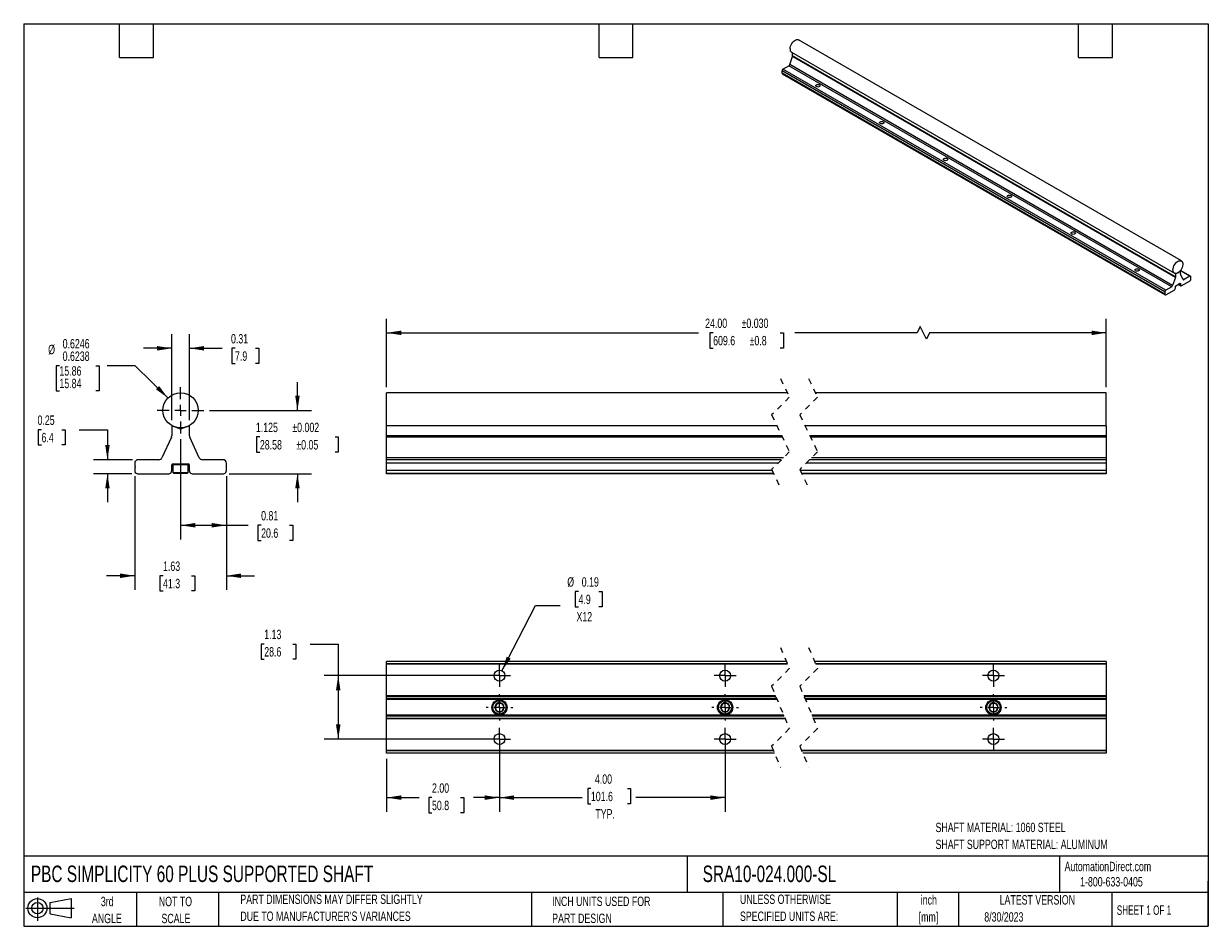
# Model space of a CAD drawing. Header units: inches. Extents: x 0.5 to 21.5, y 0.5 to 16.5.
import ezdxf

# ---------------------------------------------------------------- set-up
doc = ezdxf.new("R2010")
doc.units = ezdxf.units.IN
doc.header["$LTSCALE"] = 2
doc.header["$MEASUREMENT"] = 0
doc.linetypes.add('CENTERX2', pattern=[0.8, 0.5, -0.1, 0.1, -0.1])
doc.linetypes.add('HIDDEN', pattern=[0.075, 0.05, -0.025])
doc.layers.add('CENTER', color=40, linetype='CENTERX2')
doc.layers.add('SLD-DEFPOINTS', color=7, linetype='Continuous')
doc.layers.add('DIMENSIONS', color=140, linetype='Continuous', lineweight=25)
doc.layers.add('TEXT', color=140, linetype='Continuous', lineweight=25)
doc.styles.add('SLDTEXTSTYLE0', font='TXT', dxfattribs={"width": 0.7})
doc.styles.add('SLDTEXTSTYLE1', font='TXT', dxfattribs={"width": 0.65})
doc.dimstyles.new('SLDDIMSTYLE0', dxfattribs={"dimtxt": 0.169922, "dimasz": 0.26, "dimexe": 0, "dimexo": 0.0625, "dimgap": 0.04248, "dimtad": 0, "dimtih": 1, "dimtoh": 1, "dimrnd": 1e-09, "dimdsep": 46, "dimtxsty": 'SLDTEXTSTYLE0', "dimsah": 1, "dimcen": 0.09, "dimadec": 0, "dimazin": 2, "dimtfac": 1, "dimtofl": 0, "dimtmove": 0, "dimatfit": 3, "dimfxl": 0, "dimfrac": 2, "dimtolj": 1, "dimtzin": 12, "dimarcsym": 0})
doc.dimstyles.new('SLDDIMSTYLE1', dxfattribs={"dimtxt": 0.169922, "dimasz": 0.26, "dimexe": 0, "dimexo": 0.0625, "dimgap": 0.04248, "dimtad": 0, "dimtih": 1, "dimtoh": 1, "dimrnd": 1e-09, "dimzin": 12, "dimdsep": 46, "dimtxsty": 'SLDTEXTSTYLE0', "dimsah": 1, "dimcen": 0.09, "dimadec": 0, "dimazin": 3, "dimtfac": 1, "dimtmove": 0, "dimatfit": 0, "dimfxl": 0, "dimfrac": 2, "dimtolj": 1, "dimtzin": 12, "dimarcsym": 0})
doc.dimstyles.new('SLDDIMSTYLE2', dxfattribs={"dimtxt": 0.169922, "dimasz": 0.26, "dimexe": 0, "dimexo": 0.0625, "dimgap": 0.04248, "dimtad": 0, "dimtih": 1, "dimtoh": 1, "dimdec": 3, "dimrnd": 1e-09, "dimzin": 12, "dimdsep": 46, "dimtxsty": 'SLDTEXTSTYLE0', "dimsah": 1, "dimcen": 0.09, "dimadec": 0, "dimazin": 3, "dimtol": 1, "dimtp": 0.002, "dimtm": 0.002, "dimtfac": 1, "dimtdec": 3, "dimtmove": 0, "dimatfit": 0, "dimfxl": 0, "dimfrac": 2, "dimtolj": 1, "dimarcsym": 0})
doc.dimstyles.new('SLDDIMSTYLE3', dxfattribs={"dimtxt": 0.169922, "dimasz": 0.26, "dimexe": 0, "dimexo": 0.0625, "dimgap": 0.04248, "dimtad": 0, "dimtih": 1, "dimtoh": 1, "dimrnd": 1e-09, "dimdsep": 46, "dimtxsty": 'SLDTEXTSTYLE0', "dimsah": 1, "dimcen": 0.09, "dimadec": 0, "dimazin": 2, "dimtfac": 1, "dimtmove": 0, "dimatfit": 0, "dimfxl": 0, "dimfrac": 2, "dimtolj": 1, "dimtzin": 12, "dimarcsym": 0})
doc.dimstyles.new('SLDDIMSTYLE4', dxfattribs={"dimtxt": 0.169922, "dimasz": 0.26, "dimexe": 0, "dimexo": 0.0625, "dimgap": 0.04248, "dimtad": 0, "dimtih": 1, "dimtoh": 1, "dimdec": 4, "dimrnd": 1e-09, "dimzin": 0, "dimdsep": 46, "dimtxsty": 'SLDTEXTSTYLE0', "dimsah": 1, "dimcen": 0, "dimadec": 0, "dimazin": 0, "dimlim": 1, "dimtp": -0.0004, "dimtm": 0.0012, "dimtfac": 1, "dimtdec": 4, "dimtofl": 0, "dimtmove": 0, "dimatfit": 3, "dimfxl": 0, "dimfrac": 2, "dimtolj": 1, "dimtzin": 12, "dimarcsym": 0})
doc.dimstyles.new('SLDDIMSTYLE5', dxfattribs={"dimtxt": 0.169922, "dimasz": 0.26, "dimexe": 0, "dimexo": 0.0625, "dimgap": 0.04248, "dimtad": 0, "dimtih": 1, "dimtoh": 1, "dimrnd": 1e-09, "dimzin": 4, "dimdsep": 46, "dimtxsty": 'SLDTEXTSTYLE0', "dimsah": 1, "dimcen": 0.09, "dimadec": 0, "dimazin": 1, "dimtol": 1, "dimtp": 0.03, "dimtm": 0.03, "dimtfac": 1, "dimtdec": 3, "dimtofl": 0, "dimtmove": 0, "dimatfit": 3, "dimfxl": 0, "dimfrac": 2, "dimtolj": 1, "dimarcsym": 0})
doc.dimstyles.new('SLDDIMSTYLE6', dxfattribs={"dimtxt": 0.169922, "dimasz": 0.26, "dimexe": 0, "dimexo": 0.0625, "dimgap": 0.04248, "dimtad": 0, "dimtih": 1, "dimtoh": 1, "dimrnd": 1e-09, "dimzin": 12, "dimdsep": 46, "dimtxsty": 'SLDTEXTSTYLE0', "dimsah": 1, "dimcen": 0.09, "dimadec": 0, "dimazin": 3, "dimtfac": 1, "dimtofl": 0, "dimtmove": 0, "dimatfit": 3, "dimfxl": 0, "dimfrac": 2, "dimtolj": 1, "dimtzin": 12, "dimarcsym": 0})
doc.dimstyles.new('SLDDIMSTYLE7', dxfattribs={"dimtxt": 0.169922, "dimasz": 0.26, "dimexe": 0, "dimexo": 0.0625, "dimgap": 0.04248, "dimtad": 0, "dimtih": 1, "dimtoh": 1, "dimrnd": 1e-09, "dimzin": 4, "dimdsep": 46, "dimtxsty": 'SLDTEXTSTYLE0', "dimsah": 1, "dimcen": 0.09, "dimadec": 0, "dimazin": 1, "dimtfac": 1, "dimtofl": 0, "dimtmove": 0, "dimatfit": 3, "dimfxl": 0, "dimfrac": 2, "dimtolj": 1, "dimtzin": 12, "dimarcsym": 0})
doc.dimstyles.new('SLDDIMSTYLE8', dxfattribs={"dimtxt": 0.169922, "dimasz": 0.26, "dimexe": 0, "dimexo": 0.0625, "dimgap": 0.04248, "dimtad": 0, "dimtih": 1, "dimtoh": 1, "dimrnd": 1e-09, "dimdsep": 46, "dimtxsty": 'SLDTEXTSTYLE0', "dimsah": 1, "dimcen": 0, "dimadec": 0, "dimazin": 2, "dimtfac": 1, "dimtofl": 0, "dimtmove": 0, "dimatfit": 3, "dimfxl": 0, "dimfrac": 2, "dimtolj": 1, "dimtzin": 12, "dimarcsym": 0})

# ---------------------------------------------------------------- blocks, each defined once
blk = doc.blocks.new('Block11')
at = {"color": 7, "linetype": 'Continuous', "lineweight": 18}
for p, q in [((0, 0.227), (0.856, 0.227)), ((0.204, 0.418), (0.204, 0)), ((0.431, 0.328), (0.801, 0.396)), ((0.431, 0.126), (0.431, 0.328)), ((0.801, 0.396), (0.801, 0.058)), ((0.431, 0.126), (0.801, 0.058))]:
    blk.add_line(p, q, dxfattribs=at)
for radius in [0.169, 0.101]:
    blk.add_circle((0.204, 0.227), radius, dxfattribs=at)
blk = doc.blocks.new('Block12')
at = {"layer": 'SLD-DEFPOINTS'}
blk.add_blockref('Block11', (0, 0), dxfattribs=at)
blk = doc.blocks.new('SW_NOTE_0')
at = {"layer": 'TEXT', "color": 0, "char_height": 0.16667, "attachment_point": 1, "style": 'SLDTEXTSTYLE0'}
for s, insert in [('SHAFT MATERIAL: 1060 STEEL', (0, 0.215)), ('SHAFT SUPPORT MATERIAL: ALUMINUM', (0, -0.086))]:
    blk.add_mtext(s, dxfattribs=dict(at, insert=insert))
blk = doc.blocks.new('SW_NOTE_0_1')
at = {"layer": 'TEXT', "color": 0, "char_height": 0.1667, "attachment_point": 2, "style": 'SLDTEXTSTYLE0'}
for s, insert in [('inch', (0.25, 0.215)), ('[mm]', (0.244, -0.086))]:
    blk.add_mtext(s, dxfattribs=dict(at, insert=insert))
blk = doc.blocks.new('SW_NOTE_0_2')
at = {"layer": 'TEXT', "color": 0, "char_height": 0.16667, "attachment_point": 1, "style": 'SLDTEXTSTYLE0'}
for s, insert in [('UNLESS OTHERWISE', (0, 0.215)), ('SPECIFIED UNITS ARE:', (0, -0.086))]:
    blk.add_mtext(s, dxfattribs=dict(at, insert=insert))
blk = doc.blocks.new('SW_NOTE_0_3')
at = {"layer": 'TEXT', "color": 0, "char_height": 0.16667, "attachment_point": 1, "style": 'SLDTEXTSTYLE0'}
for s, insert in [('PART DIMENSIONS MAY DIFFER SLIGHTLY', (0, 0.215)), ("DUE TO MANUFACTURER'S VARIANCES", (0, -0.086))]:
    blk.add_mtext(s, dxfattribs=dict(at, insert=insert))
blk = doc.blocks.new('SW_NOTE_0_4')
at = {"layer": 'TEXT', "color": 0, "char_height": 0.1667, "attachment_point": 2, "style": 'SLDTEXTSTYLE0'}
for s, insert in [('NOT TO', (0.414, 0.215)), ('SCALE', (0.422, -0.086))]:
    blk.add_mtext(s, dxfattribs=dict(at, insert=insert))
blk = doc.blocks.new('SW_NOTE_0_5')
at = {"layer": 'TEXT', "color": 0, "char_height": 0.1667, "attachment_point": 2, "style": 'SLDTEXTSTYLE0'}
for s, insert in [('3rd', (0.182, 0.215)), ('ANGLE', (0.175, -0.086))]:
    blk.add_mtext(s, dxfattribs=dict(at, insert=insert))
blk = doc.blocks.new('SW_NOTE_0_6')
at = {"layer": 'TEXT', "color": 0, "char_height": 0.16667, "attachment_point": 1, "style": 'SLDTEXTSTYLE0'}
for s, insert in [('INCH UNITS USED FOR', (0, 0.215)), ('PART DESIGN', (0, -0.086))]:
    blk.add_mtext(s, dxfattribs=dict(at, insert=insert))
blk = doc.blocks.new('_D')
at = {"layer": 'DIMENSIONS'}
for p, q in [((3.281, 9.134), (3.281, 7.359)), ((4.093, 8.481), (4.093, 7.359)), ((3.281, 7.609), (4.093, 7.609)), ((4.093, 7.609), (4.478, 7.609)), ((4.709, 7.609), (4.651, 7.609)), ((4.651, 7.609), (4.651, 7.339)), ((5.213, 7.609), (5.271, 7.609)), ((5.271, 7.609), (5.271, 7.339)), ((4.651, 7.339), (4.709, 7.339)), ((5.271, 7.339), (5.213, 7.339))]:
    blk.add_line(p, q, dxfattribs=at)
for points in [[(3.281, 7.609), (3.541, 7.569), (3.541, 7.649)], [(4.093, 7.609), (3.833, 7.649), (3.833, 7.569)]]:
    blk.add_solid(points, dxfattribs=at)
at = {"layer": 'DIMENSIONS', "char_height": 0.1667, "attachment_point": 1, "style": 'SLDTEXTSTYLE0'}
for s, insert in [('0.81', (4.709, 7.862)), ('20.6', (4.709, 7.554))]:
    blk.add_mtext(s, dxfattribs=dict(at, insert=insert))
blk = doc.blocks.new('_D_1')
at = {"layer": 'DIMENSIONS'}
for p, q in [((2.468, 8.481), (2.468, 6.464)), ((4.093, 8.481), (4.093, 6.464)), ((2.468, 6.714), (1.968, 6.714)), ((2.97, 6.714), (2.913, 6.714)), ((2.913, 6.714), (2.913, 6.444)), ((3.475, 6.714), (3.532, 6.714)), ((3.532, 6.714), (3.532, 6.444)), ((4.093, 6.714), (4.593, 6.714)), ((2.913, 6.444), (2.97, 6.444)), ((3.532, 6.444), (3.475, 6.444))]:
    blk.add_line(p, q, dxfattribs=at)
for points in [[(2.468, 6.714), (2.208, 6.754), (2.208, 6.674)], [(4.093, 6.714), (4.353, 6.674), (4.353, 6.754)]]:
    blk.add_solid(points, dxfattribs=at)
at = {"layer": 'DIMENSIONS', "char_height": 0.1667, "attachment_point": 1, "style": 'SLDTEXTSTYLE0'}
for s, insert in [('1.63', (2.97, 6.967)), ('41.3', (2.97, 6.659))]:
    blk.add_mtext(s, dxfattribs=dict(at, insert=insert))
blk = doc.blocks.new('_D_2')
at = {"layer": 'DIMENSIONS'}
for p, q in [((5.353, 9.646), (5.353, 10.146)), ((3.793, 9.646), (5.603, 9.646)), ((4.687, 9.174), (4.629, 9.174)), ((4.629, 9.174), (4.629, 8.904)), ((6.02, 9.174), (6.077, 9.174)), ((6.077, 9.174), (6.077, 8.904)), ((4.629, 8.904), (4.687, 8.904)), ((6.077, 8.904), (6.02, 8.904)), ((4.144, 8.521), (5.603, 8.521)), ((5.353, 8.521), (5.353, 8.021))]:
    blk.add_line(p, q, dxfattribs=at)
for points in [[(5.353, 9.646), (5.393, 9.906), (5.313, 9.906)], [(5.353, 8.521), (5.313, 8.261), (5.393, 8.261)]]:
    blk.add_solid(points, dxfattribs=at)
at = {"layer": 'DIMENSIONS', "char_height": 0.1667, "attachment_point": 1, "style": 'SLDTEXTSTYLE0'}
for s, insert in [('1.125', (4.616, 9.427)), ('±0.002', (5.262, 9.427)), ('28.58', (4.687, 9.119)), ('±0.05', (5.333, 9.119))]:
    blk.add_mtext(s, dxfattribs=dict(at, insert=insert))
blk = doc.blocks.new('_D_3')
at = {"layer": 'DIMENSIONS'}
for p, q in [((3.124, 9.47), (3.124, 10.996)), ((3.437, 9.47), (3.437, 10.996)), ((3.124, 10.746), (2.624, 10.746)), ((3.437, 10.746), (4.016, 10.746)), ((4.246, 10.746), (4.189, 10.746)), ((4.189, 10.746), (4.189, 10.476)), ((4.609, 10.746), (4.666, 10.746)), ((4.666, 10.746), (4.666, 10.476)), ((4.189, 10.476), (4.246, 10.476)), ((4.666, 10.476), (4.609, 10.476))]:
    blk.add_line(p, q, dxfattribs=at)
for points in [[(3.124, 10.746), (2.864, 10.786), (2.864, 10.706)], [(3.437, 10.746), (3.697, 10.706), (3.697, 10.786)]]:
    blk.add_solid(points, dxfattribs=at)
at = {"layer": 'DIMENSIONS', "char_height": 0.1667, "attachment_point": 1, "style": 'SLDTEXTSTYLE0'}
for s, insert in [('0.31', (4.175, 10.999)), ('7.9', (4.246, 10.691))]:
    blk.add_mtext(s, dxfattribs=dict(at, insert=insert))
blk = doc.blocks.new('_D_4')
at = {"layer": 'DIMENSIONS'}
for p, q in [((1.133, 10.436), (1.076, 10.436)), ((1.076, 10.436), (1.076, 9.991)), ((1.78, 10.436), (1.837, 10.436)), ((1.837, 10.436), (1.837, 9.991)), ((2.478, 10.436), (1.978, 10.436)), ((3.058, 9.865), (2.478, 10.436)), ((1.076, 9.991), (1.133, 9.991)), ((1.837, 9.991), (1.78, 9.991))]:
    blk.add_line(p, q, dxfattribs=at)
blk.add_solid([(3.058, 9.865), (2.901, 10.076), (2.845, 10.019)], dxfattribs=at)
at = {"layer": 'DIMENSIONS', "char_height": 0.1667, "attachment_point": 1, "style": 'SLDTEXTSTYLE0'}
for s, insert in [('%%c', (0.934, 10.808)), ('0.6246', (1.191, 10.911)), ('0.6238', (1.191, 10.689)), ('15.86', (1.133, 10.428)), ('15.84', (1.133, 10.206))]:
    blk.add_mtext(s, dxfattribs=dict(at, insert=insert))
blk = doc.blocks.new('_D_5')
at = {"layer": 'DIMENSIONS'}
for p, q in [((0.816, 9.302), (0.759, 9.302)), ((0.759, 9.302), (0.759, 9.032)), ((1.179, 9.302), (1.236, 9.302)), ((1.236, 9.302), (1.236, 9.032)), ((1.485, 9.302), (1.985, 9.302)), ((1.985, 9.302), (1.985, 8.771)), ((0.759, 9.032), (0.816, 9.032)), ((1.236, 9.032), (1.179, 9.032)), ((2.428, 8.771), (1.735, 8.771)), ((2.418, 8.521), (1.735, 8.521)), ((1.985, 8.521), (1.985, 8.021))]:
    blk.add_line(p, q, dxfattribs=at)
for points in [[(1.985, 8.771), (2.025, 9.031), (1.945, 9.031)], [(1.985, 8.521), (1.945, 8.261), (2.025, 8.261)]]:
    blk.add_solid(points, dxfattribs=at)
at = {"layer": 'DIMENSIONS', "char_height": 0.1667, "attachment_point": 1, "style": 'SLDTEXTSTYLE0'}
for s, insert in [('0.25', (0.745, 9.555)), ('6.4', (0.816, 9.247))]:
    blk.add_mtext(s, dxfattribs=dict(at, insert=insert))
blk = doc.blocks.new('SW_CENTERMARKSYMBOL_0')
at = {"layer": 'CENTER', "color": 0}
for p, q in [((0, 0.2), (0, 0.4125)), ((-0.2, 0), (-0.4125, 0)), ((0, 0), (-0.1, 0)), ((0, 0), (0, 0.1)), ((0, 0), (0, -0.1)), ((0, 0), (0.1, 0)), ((0.2, 0), (0.4125, 0)), ((0, -0.2), (0, -0.4125))]:
    blk.add_line(p, q, dxfattribs=at)
blk = doc.blocks.new('_D_6')
at = {"layer": 'DIMENSIONS'}
for p, q in [((6.934, 10.059), (6.934, 11.27)), ((16.392, 11.131), (16.336, 11.02)), ((16.503, 10.909), (16.392, 11.131)), ((19.691, 10.059), (19.691, 11.27)), ((6.934, 11.02), (12.464, 11.02)), ((12.722, 11.02), (12.664, 11.02)), ((12.664, 11.02), (12.664, 10.75)), ((13.913, 11.02), (13.97, 11.02)), ((13.97, 11.02), (13.97, 10.75)), ((16.336, 11.02), (14.171, 11.02)), ((16.558, 11.02), (16.503, 10.909)), ((19.691, 11.02), (16.558, 11.02)), ((12.664, 10.75), (12.722, 10.75)), ((13.97, 10.75), (13.913, 10.75))]:
    blk.add_line(p, q, dxfattribs=at)
for points in [[(6.934, 11.02), (7.194, 10.98), (7.194, 11.06)], [(19.691, 11.02), (19.431, 11.06), (19.431, 10.98)]]:
    blk.add_solid(points, dxfattribs=at)
at = {"layer": 'DIMENSIONS', "char_height": 0.1667, "attachment_point": 1, "style": 'SLDTEXTSTYLE0'}
for s, insert in [('24.00', (12.58, 11.273)), ('±0.030', (13.226, 11.273)), ('609.6', (12.722, 10.965)), ('±0.8', (13.368, 10.965))]:
    blk.add_mtext(s, dxfattribs=dict(at, insert=insert))
blk = doc.blocks.new('_D_7')
at = {"layer": 'DIMENSIONS'}
for p, q in [((4.764, 5.504), (4.707, 5.504)), ((4.707, 5.504), (4.707, 5.234)), ((5.269, 5.504), (5.326, 5.504)), ((5.326, 5.504), (5.326, 5.234)), ((5.576, 5.504), (6.076, 5.504)), ((6.076, 5.504), (6.076, 4.943)), ((4.707, 5.234), (4.764, 5.234)), ((5.326, 5.234), (5.269, 5.234)), ((8.834, 4.943), (5.826, 4.943)), ((6.076, 4.943), (6.076, 3.818)), ((8.834, 3.818), (5.826, 3.818))]:
    blk.add_line(p, q, dxfattribs=at)
for points in [[(6.076, 4.943), (6.036, 4.683), (6.116, 4.683)], [(6.076, 3.818), (6.116, 4.078), (6.036, 4.078)]]:
    blk.add_solid(points, dxfattribs=at)
at = {"layer": 'DIMENSIONS', "char_height": 0.1667, "attachment_point": 1, "style": 'SLDTEXTSTYLE0'}
for s, insert in [('1.13', (4.764, 5.757)), ('28.6', (4.764, 5.449))]:
    blk.add_mtext(s, dxfattribs=dict(at, insert=insert))
blk = doc.blocks.new('_D_8')
at = {"layer": 'DIMENSIONS'}
for p, q in [((8.934, 3.718), (8.934, 2.531)), ((6.934, 3.468), (6.934, 2.531)), ((6.934, 2.781), (7.508, 2.781)), ((7.738, 2.781), (7.681, 2.781)), ((7.681, 2.781), (7.681, 2.511)), ((8.243, 2.781), (8.3, 2.781)), ((8.3, 2.781), (8.3, 2.511)), ((8.934, 2.781), (8.473, 2.781)), ((7.681, 2.511), (7.738, 2.511)), ((8.3, 2.511), (8.243, 2.511))]:
    blk.add_line(p, q, dxfattribs=at)
for points in [[(6.934, 2.781), (7.194, 2.741), (7.194, 2.821)], [(8.934, 2.781), (8.674, 2.821), (8.674, 2.741)]]:
    blk.add_solid(points, dxfattribs=at)
at = {"layer": 'DIMENSIONS', "char_height": 0.1667, "attachment_point": 1, "style": 'SLDTEXTSTYLE0'}
for s, insert in [('2.00', (7.738, 3.034)), ('50.8', (7.738, 2.726))]:
    blk.add_mtext(s, dxfattribs=dict(at, insert=insert))
blk = doc.blocks.new('_D_9')
at = {"layer": 'DIMENSIONS'}
for p, q in [((8.934, 3.718), (8.934, 2.531)), ((12.934, 3.718), (12.934, 2.531)), ((8.934, 2.781), (10.403, 2.781)), ((10.555, 2.94), (10.498, 2.94)), ((10.498, 2.94), (10.498, 2.67)), ((11.201, 2.94), (11.258, 2.94)), ((11.258, 2.94), (11.258, 2.67)), ((12.934, 2.781), (11.354, 2.781)), ((10.498, 2.67), (10.555, 2.67)), ((11.258, 2.67), (11.201, 2.67))]:
    blk.add_line(p, q, dxfattribs=at)
for points in [[(8.934, 2.781), (9.194, 2.741), (9.194, 2.821)], [(12.934, 2.781), (12.674, 2.821), (12.674, 2.741)]]:
    blk.add_solid(points, dxfattribs=at)
at = {"layer": 'DIMENSIONS', "char_height": 0.1667, "attachment_point": 1, "style": 'SLDTEXTSTYLE0'}
for s, insert in [('4.00', (10.626, 3.193)), ('101.6', (10.555, 2.885)), ('TYP.', (10.634, 2.577))]:
    blk.add_mtext(s, dxfattribs=dict(at, insert=insert))
blk = doc.blocks.new('_D_10')
at = {"layer": 'DIMENSIONS'}
for p, q in [((10.335, 6.434), (10.278, 6.434)), ((10.278, 6.434), (10.278, 6.164)), ((10.698, 6.434), (10.756, 6.434)), ((10.756, 6.434), (10.756, 6.164)), ((8.979, 5.03), (9.573, 6.187)), ((9.573, 6.187), (10.011, 6.187)), ((10.278, 6.164), (10.335, 6.164)), ((10.756, 6.164), (10.698, 6.164))]:
    blk.add_line(p, q, dxfattribs=at)
blk.add_solid([(8.979, 5.03), (9.133, 5.243), (9.062, 5.279)], dxfattribs=at)
at = {"layer": 'DIMENSIONS', "char_height": 0.1667, "attachment_point": 1, "style": 'SLDTEXTSTYLE0'}
for s, insert in [('%%c', (10.136, 6.687)), ('0.19', (10.392, 6.687)), ('4.9', (10.335, 6.379)), ('X12', (10.299, 6.071))]:
    blk.add_mtext(s, dxfattribs=dict(at, insert=insert))
blk = doc.blocks.new('SW_CENTERMARKSYMBOL_1')
at = {"layer": 'CENTER', "color": 0}
for p, q in [((0, 0.2), (0, 0.235)), ((-0.2, 0), (-0.235, 0)), ((0, 0), (-0.1, 0)), ((0, 0), (0, 0.1)), ((0, 0), (0, -0.1)), ((0, 0), (0.1, 0)), ((0.2, 0), (0.235, 0)), ((0, -0.2), (0, -0.235))]:
    blk.add_line(p, q, dxfattribs=at)
blk = doc.blocks.new('SW_CENTERMARKSYMBOL_2')
at = {"layer": 'CENTER', "color": 0}
for p, q in [((0, 0.2), (0, 0.235)), ((-0.2, 0), (-0.235, 0)), ((0, 0), (-0.1, 0)), ((0, 0), (0, 0.1)), ((0, 0), (0, -0.1)), ((0, 0), (0.1, 0)), ((0.2, 0), (0.235, 0)), ((0, -0.2), (0, -0.235))]:
    blk.add_line(p, q, dxfattribs=at)
blk = doc.blocks.new('SW_CENTERMARKSYMBOL_3')
at = {"layer": 'CENTER', "color": 0}
for p, q in [((-0.1, 0), (-0.197, 0)), ((0, 0), (-0.1, 0)), ((0, 0.1), (0, 0.197)), ((0, 0), (0, 0.1)), ((0, 0), (0, -0.1)), ((0, 0), (0.1, 0)), ((0.1, 0), (0.197, 0)), ((0, -0.1), (0, -0.197))]:
    blk.add_line(p, q, dxfattribs=at)
blk = doc.blocks.new('SW_CENTERMARKSYMBOL_4')
at = {"layer": 'CENTER', "color": 0}
for p, q in [((-0.1, 0), (-0.197, 0)), ((0, 0), (-0.1, 0)), ((0, 0.1), (0, 0.197)), ((0, 0), (0, 0.1)), ((0, 0), (0, -0.1)), ((0, 0), (0.1, 0)), ((0.1, 0), (0.197, 0)), ((0, -0.1), (0, -0.197))]:
    blk.add_line(p, q, dxfattribs=at)
blk = doc.blocks.new('SW_CENTERMARKSYMBOL_5')
at = {"layer": 'CENTER', "color": 0}
for p, q in [((-0.1, 0), (-0.197, 0)), ((0, 0), (-0.1, 0)), ((0, 0.1), (0, 0.197)), ((0, 0), (0, 0.1)), ((0, 0), (0, -0.1)), ((0, 0), (0.1, 0)), ((0.1, 0), (0.197, 0)), ((0, -0.1), (0, -0.197))]:
    blk.add_line(p, q, dxfattribs=at)
blk = doc.blocks.new('SW_CENTERMARKSYMBOL_6')
at = {"layer": 'CENTER', "color": 0}
for p, q in [((-0.1, 0), (-0.197, 0)), ((0, 0), (-0.1, 0)), ((0, 0.1), (0, 0.197)), ((0, 0), (0, 0.1)), ((0, 0), (0, -0.1)), ((0, 0), (0.1, 0)), ((0.1, 0), (0.197, 0)), ((0, -0.1), (0, -0.197))]:
    blk.add_line(p, q, dxfattribs=at)
blk = doc.blocks.new('SW_CENTERMARKSYMBOL_7')
at = {"layer": 'CENTER', "color": 0}
for p, q in [((-0.1, 0), (-0.197, 0)), ((0, 0), (-0.1, 0)), ((0, 0.1), (0, 0.197)), ((0, 0), (0, 0.1)), ((0, 0), (0, -0.1)), ((0, 0), (0.1, 0)), ((0.1, 0), (0.197, 0)), ((0, -0.1), (0, -0.197))]:
    blk.add_line(p, q, dxfattribs=at)
blk = doc.blocks.new('SW_CENTERMARKSYMBOL_8')
at = {"layer": 'CENTER', "color": 0}
for p, q in [((-0.1, 0), (-0.197, 0)), ((0, 0), (-0.1, 0)), ((0, 0.1), (0, 0.197)), ((0, 0), (0, 0.1)), ((0, 0), (0, -0.1)), ((0, 0), (0.1, 0)), ((0.1, 0), (0.197, 0)), ((0, -0.1), (0, -0.197))]:
    blk.add_line(p, q, dxfattribs=at)
blk = doc.blocks.new('SW_CENTERMARKSYMBOL_9')
at = {"layer": 'CENTER', "color": 0}
for p, q in [((0, 0.2), (0, 0.235)), ((-0.2, 0), (-0.235, 0)), ((0, 0), (-0.1, 0)), ((0, 0), (0, 0.1)), ((0, 0), (0, -0.1)), ((0, 0), (0.1, 0)), ((0.2, 0), (0.235, 0)), ((0, -0.2), (0, -0.235))]:
    blk.add_line(p, q, dxfattribs=at)

msp = doc.modelspace()

# ---------------------------------------------------------------- linework, layer by layer
for p, q in [((21.024, 12.29357), (14.23578, 16.21233)), ((14.11079, 15.99582), (20.89901, 12.07706)), ((14.12909, 15.93099), (14.12909, 15.98525)), ((13.96044, 15.69542), (14.06384, 15.75511)), ((20.85206, 11.83635), (14.06384, 15.75511)), ((14.07986, 15.77614), (14.12743, 15.9214)), ((20.86809, 11.85738), (14.07986, 15.77614)), ((20.91566, 12.00265), (14.12743, 15.9214)), ((20.91731, 12.01223), (14.12909, 15.93099)), ((20.7317, 11.74726), (13.94347, 15.66602)), ((13.94347, 15.62356), (13.94347, 15.66602)), ((20.7317, 11.7048), (13.94347, 15.62356)), ((13.94844, 15.61257), (20.73667, 11.69382)), ((20.74867, 11.77666), (13.96044, 15.69542)), ((20.91566, 12.00265), (20.86809, 11.85738)), ((20.91731, 12.06976), (20.91364, 12.07188)), ((20.96151, 12.0767), (20.91731, 12.06976)), ((20.91731, 12.06976), (20.91731, 12.01223)), ((20.96151, 12.0767), (20.95564, 12.08009)), ((21.0057, 12.12079), (20.96151, 12.0767)), ((21.0057, 12.12079), (21.00479, 12.12131)), ((21.0057, 12.06325), (21.0057, 12.12079)), ((21.17435, 12.0224), (21.0057, 12.11975)), ((21.05493, 11.96524), (21.00736, 12.05558)), ((21.18634, 12.02358), (21.00863, 12.12617)), ((21.07095, 11.96271), (21.04985, 11.97489)), ((21.17435, 12.0224), (21.07095, 11.96271)), ((21.18849, 11.99275), (21.19132, 11.99627)), ((21.18849, 11.98672), (21.18849, 11.99275)), ((21.19132, 11.98647), (21.18849, 11.9881)), ((21.19132, 11.98647), (21.18849, 11.98672)), ((21.19132, 11.99627), (21.19132, 12.0126)), ((21.19132, 11.97014), (21.19132, 11.98647)), ((20.74567, 11.69328), (20.90369, 11.7845)), ((20.85206, 11.83635), (20.74867, 11.77666)), ((20.90369, 11.7845), (20.9065, 11.7873)), ((20.91767, 11.81216), (20.91767, 11.8445)), ((20.92191, 11.85184), (21.0011, 11.89756)), ((20.96607, 11.87734), (21.01032, 11.85179)), ((21.00535, 11.86278), (20.9731, 11.8814)), ((21.00535, 11.89511), (21.0011, 11.89756)), ((21.00535, 11.89511), (21.00535, 11.86278)), ((21.01651, 11.85081), (21.01932, 11.85125)), ((21.01932, 11.85125), (21.17734, 11.94247)), ((21.17734, 11.94247), (21.18015, 11.94528)), ((20.7317, 11.74726), (20.7317, 11.7048)), ((20.74286, 11.69283), (20.74567, 11.69328)), ((14.03553, 9.95854), (6.93439, 9.95854)), ((6.93439, 9.64604), (6.93439, 9.95854)), ((19.69112, 9.95854), (14.53553, 9.95854)), ((19.69112, 9.64604), (19.69112, 9.95854)), ((6.93439, 9.37036), (6.93439, 9.64604)), ((19.69112, 9.37036), (19.69112, 9.64604)), ((3.12447, 9.37036), (3.12447, 9.19421)), ((3.28072, 9.31349), (3.12447, 9.37036)), ((3.19822, 9.34463), (3.19822, 9.34351)), ((3.43697, 9.37036), (3.28072, 9.31349)), ((3.36322, 9.34351), (3.36322, 9.34463)), ((3.43697, 9.19421), (3.43697, 9.37036)), ((13.8522, 9.37036), (6.93439, 9.37036)), ((6.93439, 9.19421), (6.93439, 9.37036)), ((19.69112, 9.37036), (14.3522, 9.37036)), ((19.69112, 9.37036), (19.69112, 9.19421)), ((3.11861, 9.1678), (2.95043, 8.80713)), ((3.61101, 8.80713), (3.44283, 9.1678)), ((13.93705, 9.19421), (6.93439, 9.19421)), ((6.93439, 9.1678), (6.93439, 9.19421)), ((13.94978, 9.1678), (6.93439, 9.1678)), ((6.93439, 8.80713), (6.93439, 9.1678)), ((19.69112, 9.19421), (14.43705, 9.19421)), ((19.69112, 9.1678), (14.44978, 9.1678)), ((19.69112, 9.19421), (19.69112, 9.1678)), ((19.69112, 9.1678), (19.69112, 8.80713)), ((2.46822, 8.71104), (2.46822, 8.66104)), ((2.46822, 8.66104), (2.47822, 8.65527)), ((2.47822, 8.63681), (2.46822, 8.63104)), ((2.46822, 8.63104), (2.46822, 8.58104)), ((2.47822, 8.65527), (2.47822, 8.63681)), ((2.89379, 8.77104), (2.52822, 8.77104)), ((3.12572, 8.58104), (3.12572, 8.68004)), ((3.14072, 8.69504), (3.42072, 8.69504)), ((3.15397, 8.69104), (3.14572, 8.68279)), ((3.14572, 8.68279), (3.14572, 8.54254)), ((3.41572, 8.68279), (3.14572, 8.68279)), ((3.15397, 8.69104), (3.40747, 8.69104)), ((3.19822, 8.69504), (3.19822, 8.69104)), ((3.36322, 8.69104), (3.36322, 8.69504)), ((3.41572, 8.68279), (3.40747, 8.69104)), ((3.41572, 8.54254), (3.41572, 8.68279)), ((3.43572, 8.68004), (3.43572, 8.58104)), ((4.03322, 8.77104), (3.66765, 8.77104)), ((4.09322, 8.58104), (4.09322, 8.71104)), ((13.96681, 8.80713), (6.93439, 8.80713)), ((6.93439, 8.77104), (6.93439, 8.80713)), ((6.93439, 8.71104), (6.93439, 8.77104)), ((13.93072, 8.77104), (6.93439, 8.77104)), ((13.87072, 8.71104), (6.93439, 8.71104)), ((6.93439, 8.58104), (6.93439, 8.71104)), ((19.69112, 8.71104), (14.37072, 8.71104)), ((19.69112, 8.77104), (14.43072, 8.77104)), ((19.69112, 8.80713), (14.46681, 8.80713)), ((19.69112, 8.80713), (19.69112, 8.77104)), ((19.69112, 8.77104), (19.69112, 8.71104)), ((19.69112, 8.71104), (19.69112, 8.58104)), ((2.5077, 8.52466), (2.51764, 8.52104)), ((2.51764, 8.52104), (3.0763, 8.52104)), ((3.0763, 8.52104), (3.08624, 8.52466)), ((3.14572, 8.54254), (3.16222, 8.52604)), ((3.14572, 8.54254), (3.41572, 8.54254)), ((3.39922, 8.52604), (3.16222, 8.52604)), ((3.39922, 8.52604), (3.41572, 8.54254)), ((3.4752, 8.52466), (3.48514, 8.52104)), ((3.48514, 8.52104), (4.0438, 8.52104)), ((4.0438, 8.52104), (4.05374, 8.52466)), ((6.93439, 8.52466), (6.93439, 8.58104)), ((13.76575, 8.58104), (6.93439, 8.58104)), ((13.79292, 8.52466), (6.93439, 8.52466)), ((6.93439, 8.52104), (6.93439, 8.52466)), ((13.79466, 8.52104), (6.93439, 8.52104)), ((19.69112, 8.58104), (14.26575, 8.58104)), ((19.69112, 8.52466), (14.29292, 8.52466)), ((19.69112, 8.52104), (14.29466, 8.52104)), ((19.69112, 8.58104), (19.69112, 8.52466)), ((19.69112, 8.52466), (19.69112, 8.52104)), ((14.02043, 5.19336), (6.93439, 5.19336)), ((6.93439, 5.15388), (6.93439, 5.19336)), ((14.03706, 5.15388), (6.93439, 5.15388)), ((6.93439, 5.14394), (6.93439, 5.15388)), ((14.04125, 5.14394), (6.93439, 5.14394)), ((6.93439, 4.58528), (6.93439, 5.14394)), ((19.69112, 5.19336), (14.52043, 5.19336)), ((19.69112, 5.15388), (14.53706, 5.15388)), ((19.69112, 5.14394), (14.54125, 5.14394)), ((19.69112, 5.19336), (19.69112, 5.15388)), ((19.69112, 5.15388), (19.69112, 5.14394)), ((19.69112, 5.14394), (19.69112, 4.58528)), ((13.82897, 4.58528), (6.93439, 4.58528)), ((6.93439, 4.57534), (6.93439, 4.58528)), ((13.83315, 4.57534), (6.93439, 4.57534)), ((6.93439, 4.53586), (6.93439, 4.57534)), ((13.84979, 4.53586), (6.93439, 4.53586)), ((6.93439, 4.52086), (6.93439, 4.53586)), ((13.85611, 4.52086), (6.93439, 4.52086)), ((6.93439, 4.24086), (6.93439, 4.52086)), ((8.9751, 4.45136), (8.89369, 4.45136)), ((12.9751, 4.45136), (12.89369, 4.45136)), ((19.69112, 4.58528), (14.32897, 4.58528)), ((19.69112, 4.57534), (14.33316, 4.57534)), ((19.69112, 4.53586), (14.34979, 4.53586)), ((19.69112, 4.52086), (14.35611, 4.52086)), ((17.73182, 4.45136), (17.65041, 4.45136)), ((19.69112, 4.58528), (19.69112, 4.57534)), ((19.69112, 4.57534), (19.69112, 4.53586)), ((19.69112, 4.53586), (19.69112, 4.52086)), ((19.69112, 4.52086), (19.69112, 4.24086)), ((13.97408, 4.24086), (6.93439, 4.24086)), ((6.93439, 4.22586), (6.93439, 4.24086)), ((13.9804, 4.22586), (6.93439, 4.22586)), ((6.93439, 4.18638), (6.93439, 4.22586)), ((8.89369, 4.31036), (8.9751, 4.31036)), ((12.89369, 4.31036), (12.9751, 4.31036)), ((19.69112, 4.24086), (14.47408, 4.24086)), ((19.69112, 4.22586), (14.4804, 4.22586)), ((17.65041, 4.31036), (17.73182, 4.31036)), ((19.69112, 4.24086), (19.69112, 4.22586)), ((19.69112, 4.22586), (19.69112, 4.18638)), ((13.99703, 4.18638), (6.93439, 4.18638)), ((6.93439, 4.17644), (6.93439, 4.18638)), ((14.00122, 4.17644), (6.93439, 4.17644)), ((6.93439, 3.61778), (6.93439, 4.17644)), ((19.69112, 4.18638), (14.49703, 4.18638)), ((19.69112, 4.17644), (14.50122, 4.17644)), ((19.69112, 4.18638), (19.69112, 4.17644)), ((19.69112, 4.17644), (19.69112, 3.61778)), ((6.93439, 3.60784), (6.93439, 3.61778)), ((13.78894, 3.61778), (6.93439, 3.61778)), ((13.79313, 3.60784), (6.93439, 3.60784)), ((6.93439, 3.56836), (6.93439, 3.60784)), ((19.69112, 3.61778), (14.28894, 3.61778)), ((19.69112, 3.60784), (14.29313, 3.60784)), ((19.69112, 3.61778), (19.69112, 3.60784)), ((19.69112, 3.60784), (19.69112, 3.56836)), ((13.80976, 3.56836), (6.93439, 3.56836)), ((19.69112, 3.56836), (14.30976, 3.56836))]:
    msp.add_line(p, q)
at = {"color": 7, "linetype": 'HIDDEN', "lineweight": 18}
for p, q in [((13.9151, 10.20854), (14.07258, 9.88165)), ((14.4151, 10.20854), (14.57258, 9.88165)), ((14.07258, 9.88165), (13.75761, 9.56669)), ((14.57258, 9.88165), (14.25761, 9.56669)), ((13.75761, 9.56669), (14.07258, 8.9129)), ((14.25761, 9.56669), (14.57258, 8.9129)), ((14.07258, 8.9129), (13.75761, 8.59794)), ((14.57258, 8.9129), (14.25761, 8.59794)), ((13.75761, 8.59794), (13.9151, 8.27104)), ((14.25761, 8.59794), (14.4151, 8.27104)), ((13.9151, 5.44336), (14.07258, 5.06959)), ((14.4151, 5.44336), (14.57258, 5.06959)), ((14.07258, 5.06959), (13.75761, 4.75463)), ((14.57258, 5.06959), (14.25761, 4.75463)), ((13.75761, 4.75463), (14.07258, 4.00709)), ((14.25761, 4.75463), (14.57258, 4.00709)), ((14.07258, 4.00709), (13.75761, 3.69213)), ((14.57258, 4.00709), (14.25761, 3.69213)), ((13.75761, 3.69213), (13.9151, 3.31836)), ((14.25761, 3.69213), (14.4151, 3.31836))]:
    msp.add_line(p, q, dxfattribs=at)
at = {"flags": 128}
for points in [[(14.08489, 16.05305), (14.08696, 16.07618), (14.09306, 16.10062), (14.10292, 16.12522), (14.11606, 16.14883), (14.13188, 16.17035), (14.14963, 16.18877), (14.1685, 16.20323), (14.18758, 16.21305), (14.206, 16.21778), (14.22288, 16.21719), (14.23578, 16.21233)], [(14.6073, 15.41572), (14.61571, 15.40845), (14.61867, 15.39988), (14.61571, 15.39131), (14.6073, 15.38404), (14.59472, 15.37918), (14.57987, 15.37748), (14.56502, 15.37918), (14.55243, 15.38404), (14.54402, 15.39131), (14.54107, 15.39988), (14.54402, 15.40845), (14.55243, 15.41572), (14.56502, 15.42057), (14.57987, 15.42228), (14.59472, 15.42057), (14.6073, 15.41572)], [(15.73867, 14.76259), (15.74708, 14.75532), (15.75004, 14.74675), (15.74708, 14.73818), (15.73867, 14.73091), (15.72609, 14.72606), (15.71124, 14.72435), (15.69639, 14.72606), (15.6838, 14.73091), (15.67539, 14.73818), (15.67244, 14.74675), (15.67539, 14.75532), (15.6838, 14.76259), (15.69639, 14.76744), (15.71124, 14.76915), (15.72609, 14.76744), (15.73867, 14.76259)], [(16.87004, 14.10946), (16.87846, 14.1022), (16.88141, 14.09362), (16.87846, 14.08505), (16.87004, 14.07779), (16.85746, 14.07293), (16.84261, 14.07123), (16.82776, 14.07293), (16.81517, 14.07779), (16.80676, 14.08505), (16.80381, 14.09362), (16.80676, 14.1022), (16.81517, 14.10946), (16.82776, 14.11432), (16.84261, 14.11602), (16.85746, 14.11432), (16.87004, 14.10946)], [(18.00142, 13.45634), (18.00983, 13.44907), (18.01278, 13.4405), (18.00983, 13.43193), (18.00142, 13.42466), (17.98883, 13.4198), (17.97398, 13.4181), (17.95913, 13.4198), (17.94654, 13.42466), (17.93813, 13.43193), (17.93518, 13.4405), (17.93813, 13.44907), (17.94654, 13.45634), (17.95913, 13.46119), (17.97398, 13.4629), (17.98883, 13.46119), (18.00142, 13.45634)], [(19.13279, 12.80321), (19.1412, 12.79594), (19.14415, 12.78737), (19.1412, 12.7788), (19.13279, 12.77153), (19.1202, 12.76668), (19.10535, 12.76497), (19.0905, 12.76668), (19.07791, 12.77153), (19.0695, 12.7788), (19.06655, 12.78737), (19.0695, 12.79594), (19.07791, 12.80321), (19.0905, 12.80806), (19.10535, 12.80977), (19.1202, 12.80806), (19.13279, 12.80321)], [(20.87312, 12.13429), (20.87518, 12.15743), (20.88129, 12.18186), (20.89114, 12.20646), (20.90428, 12.23008), (20.9201, 12.25159), (20.93786, 12.27001), (20.95672, 12.28447), (20.97581, 12.29429), (20.99422, 12.29902), (21.01111, 12.29843), (21.02568, 12.29255), (21.03724, 12.28166), (21.04527, 12.26626), (21.04938, 12.24708), (21.04938, 12.22501), (21.04527, 12.20108), (21.03724, 12.17642), (21.02568, 12.15217), (21.01111, 12.12947), (20.99422, 12.10938), (20.97581, 12.09285), (20.95672, 12.08064), (20.93786, 12.07332), (20.9201, 12.07124), (20.90428, 12.07449), (20.89114, 12.08293), (20.88129, 12.09615), (20.87518, 12.11354), (20.87312, 12.13429)], [(20.26416, 12.15008), (20.27257, 12.14282), (20.27552, 12.13424), (20.27257, 12.12567), (20.26416, 12.11841), (20.25157, 12.11355), (20.23672, 12.11185), (20.22187, 12.11355), (20.20929, 12.11841), (20.20087, 12.12567), (20.19792, 12.13424), (20.20087, 12.14282), (20.20929, 12.15008), (20.22187, 12.15494), (20.23672, 12.15664), (20.25157, 12.15494), (20.26416, 12.15008)], [(21.00535, 11.86278), (21.00554, 11.85991), (21.00613, 11.85734), (21.0071, 11.85512), (21.00842, 11.85331), (21.01006, 11.85195), (21.01199, 11.85106), (21.01415, 11.85068), (21.01651, 11.85081)], [(20.7317, 11.7048), (20.73189, 11.70194), (20.73248, 11.69936), (20.73345, 11.69715), (20.73477, 11.69534), (20.73641, 11.69397), (20.73834, 11.69309), (20.7405, 11.69271), (20.74286, 11.69283)], [(8.89369, 4.45136), (8.87589, 4.42054), (8.86276, 4.39779), (8.85299, 4.38086)], [(9.0158, 4.38086), (8.998, 4.41169), (8.98487, 4.43443), (8.9751, 4.45136)], [(12.89369, 4.45136), (12.87589, 4.42054), (12.86276, 4.39779), (12.85299, 4.38086)], [(13.0158, 4.38086), (12.998, 4.41169), (12.98487, 4.43443), (12.9751, 4.45136)], [(17.65041, 4.45136), (17.63262, 4.42054), (17.61948, 4.39779), (17.60971, 4.38086)], [(17.77252, 4.38086), (17.75473, 4.41169), (17.74159, 4.43443), (17.73182, 4.45136)], [(8.85299, 4.38086), (8.87078, 4.35004), (8.88392, 4.32729), (8.89369, 4.31036)], [(8.9751, 4.31036), (8.99289, 4.34119), (9.00603, 4.36393), (9.0158, 4.38086)], [(12.85299, 4.38086), (12.87078, 4.35004), (12.88392, 4.32729), (12.89369, 4.31036)], [(12.9751, 4.31036), (12.99289, 4.34119), (13.00603, 4.36393), (13.0158, 4.38086)], [(17.60971, 4.38086), (17.6275, 4.35004), (17.64064, 4.32729), (17.65041, 4.31036)], [(17.73182, 4.31036), (17.74961, 4.34119), (17.76275, 4.36393), (17.77252, 4.38086)]]:
    msp.add_lwpolyline(points, dxfattribs=at)
for centre, radius in [((3.28072, 9.64604), 0.3125), ((8.93439, 4.94336), 0.097), ((12.93439, 4.94336), 0.097), ((17.69112, 4.94336), 0.097), ((8.93439, 4.38086), 0.135), ((8.93439, 4.38086), 0.1185), ((12.93439, 4.38086), 0.135), ((12.93439, 4.38086), 0.1185), ((17.69112, 4.38086), 0.135), ((17.69112, 4.38086), 0.1185), ((8.93439, 3.81836), 0.097), ((12.93439, 3.81836), 0.097), ((17.69112, 3.81836), 0.097)]:
    msp.add_circle(centre, radius)
for centre, radius, start, end in [((14.14636, 16.04639), 0.06183, 173.81469, 234.87313), ((14.04282, 15.78774), 0.03881, 302.79064, 342.620522), ((14.09792, 15.93144), 0.03117, 341.219357, 359.169698), ((13.95523, 15.62227), 0.01183, 173.705878, 234.981942), ((13.98032, 15.66435), 0.03688, 122.605478, 177.394522), ((20.88615, 12.01268), 0.03117, 341.219357, 359.169698), ((21.0222, 12.0628), 0.01651, 178.431769, 205.935886), ((21.18097, 12.01427), 0.01048, 350.785963, 129.203285), ((21.15384, 11.97203), 0.03752, 314.51925, 357.106913), ((20.76854, 11.74559), 0.03688, 122.605478, 177.394522), ((20.83104, 11.86898), 0.03881, 302.79064, 342.620522), ((20.88019, 11.81406), 0.03752, 314.51925, 357.106913), ((20.92688, 11.84408), 0.00922, 122.605478, 177.394522), ((21.00276, 11.89553), 0.00262, 350.785963, 129.203285), ((21.06403, 11.9709), 0.01072, 211.846142, 310.154633), ((3.06197, 9.19421), 0.0625, 335, 0), ((3.49947, 9.19421), 0.0625, 180, 205), ((2.52822, 8.71104), 0.06, 90, 180), ((2.89379, 8.83354), 0.0625, 270, 335), ((3.14072, 8.68004), 0.015, 90, 180), ((3.42072, 8.68004), 0.015, 0, 90), ((3.66765, 8.83354), 0.0625, 205, 270), ((4.03322, 8.71104), 0.06, 0, 90), ((2.52822, 8.58104), 0.06, 180, 250), ((3.06572, 8.58104), 0.06, 290, 0), ((3.49572, 8.58104), 0.06, 180, 250), ((4.03322, 8.58104), 0.06, 290, 0), ((8.93439, 4.38086), 0.0814, 119.998443, 180.001018), ((8.93439, 4.38086), 0.08141, 59.999911, 120.000089), ((8.93439, 4.38086), 0.08141, 0.001651, 59.998888), ((12.93439, 4.38086), 0.0814, 119.999364, 180.000812), ((12.93439, 4.38086), 0.08141, 59.999911, 120.000089), ((12.93439, 4.38086), 0.08141, 0.000316, 60.000223), ((17.69112, 4.38086), 0.08141, 120.001112, 179.998349), ((17.69112, 4.38086), 0.08141, 59.999911, 120.000089), ((17.69112, 4.38086), 0.0814, 359.998982, 60.001557), ((8.93439, 4.38086), 0.0814, 179.998982, 240.001557), ((8.93439, 4.38086), 0.08141, 239.999911, 300.000089), ((8.93439, 4.38087), 0.08141, 300.001112, 359.998349), ((12.93439, 4.38086), 0.0814, 179.999188, 240.000636), ((12.93439, 4.38086), 0.08141, 239.999911, 300.000089), ((12.93439, 4.38086), 0.08141, 299.999777, 359.999684), ((17.69112, 4.38087), 0.08141, 180.001651, 239.998888), ((17.69112, 4.38086), 0.08141, 239.999911, 300.000089), ((17.69112, 4.38086), 0.0814, 299.998443, 0.001018)]:
    msp.add_arc(centre, radius, start, end)
at = {"layer": 'TEXT'}
for p, q in [((0.5, 16.5), (21.5, 16.5)), ((0.5, 16.5), (0.5, 0.5)), ((2.2, 15.9), (2.2, 16.5)), ((2.8, 15.9), (2.8, 16.5)), ((10.7, 15.9), (10.7, 16.5)), ((11.3, 15.9), (11.3, 16.5)), ((19.2, 15.9), (19.2, 16.5)), ((19.8, 15.9), (19.8, 16.5)), ((21.5, 16.5), (21.5, 0.5)), ((2.2, 15.9), (2.8, 15.9)), ((10.7, 15.9), (11.3, 15.9)), ((19.2, 15.9), (19.8, 15.9)), ((21.5, 1.74221), (0.5, 1.74221)), ((12.26448, 1.74221), (12.26448, 1.1)), ((18.8642, 1.74221), (18.8642, 1.1)), ((21.5, 0.5), (21.5, 1.3)), ((21.5, 1.1), (0.5, 1.1)), ((2.5, 1.1), (2.5, 0.5)), ((3.95367, 1.1), (3.95367, 0.5)), ((9.49972, 1.1), (9.49972, 0.5)), ((12.89608, 1.1), (12.89608, 0.5)), ((15.98617, 1.1), (15.98617, 0.5)), ((17.07182, 1.1), (17.07182, 0.5)), ((19.79124, 1.1), (19.79124, 0.5)), ((0.5, 0.5), (21.5, 0.5))]:
    msp.add_line(p, q, dxfattribs=at)

# ---------------------------------------------------------------- block references
at = {"layer": 'CENTER'}
for name, p in [('SW_CENTERMARKSYMBOL_0', (3.28072, 9.64604)), ('SW_CENTERMARKSYMBOL_4', (8.93439, 4.94336)), ('SW_CENTERMARKSYMBOL_8', (12.93439, 4.94336)), ('SW_CENTERMARKSYMBOL_7', (17.69112, 4.94336)), ('SW_CENTERMARKSYMBOL_9', (8.93439, 4.38086)), ('SW_CENTERMARKSYMBOL_1', (12.93439, 4.38086)), ('SW_CENTERMARKSYMBOL_2', (17.69112, 4.38086)), ('SW_CENTERMARKSYMBOL_3', (8.93439, 3.81836)), ('SW_CENTERMARKSYMBOL_5', (12.93439, 3.81836)), ('SW_CENTERMARKSYMBOL_6', (17.69112, 3.81836))]:
    msp.add_blockref(name, p, dxfattribs=at)
at = {"layer": 'SLD-DEFPOINTS'}
msp.add_blockref('Block12', (0.53842, 0.59479), dxfattribs=at)
at = {"layer": 'TEXT'}
for name, p in [('SW_NOTE_0', (16.66425, 2.12191)), ('SW_NOTE_0_3', (4.3401, 0.84816)), ('SW_NOTE_0_2', (13.19747, 0.84816)), ('SW_NOTE_0_1', (16.2952, 0.83652)), ('SW_NOTE_0_5', (1.799, 0.80851)), ('SW_NOTE_0_4', (2.77616, 0.80851)), ('SW_NOTE_0_6', (9.86848, 0.81093))]:
    msp.add_blockref(name, p, dxfattribs=at)

# ---------------------------------------------------------------- texts
for s, insert, char_height, attachment_point, style in [('PBC SIMPLICITY 60 PLUS SUPPORTED SHAFT', (0.62722, 1.57626), 0.2916667, 1, 'SLDTEXTSTYLE0'), ('SRA10-024.000-SL', (12.53604, 1.57626), 0.2916667, 1, 'SLDTEXTSTYLE0'), ('AutomationDirect.com', (18.95236, 1.64382), 0.1666667, 1, 'SLDTEXTSTYLE0'), ('1-800-633-0405', (19.22768, 1.37299), 0.1666667, 1, 'SLDTEXTSTYLE0'), ('LATEST VERSION', (18.46867, 1.05228), 0.1666667, 2, 'SLDTEXTSTYLE0'), ('SHEET 1 OF 1', (19.87727, 0.8702), 0.1666667, 1, 'SLDTEXTSTYLE1'), ('8/30/2023', (17.52857, 0.74909), 0.166667, 1, 'SLDTEXTSTYLE0')]:
    msp.add_mtext(s, dxfattribs=dict(at, insert=insert, char_height=char_height, attachment_point=attachment_point, style=style))

# ---------------------------------------------------------------- dimensions: what is measured, and where the dimension line sits
at = {"layer": 'DIMENSIONS'}
dim = msp.add_linear_dim(base=(6.93439, 11.02025), p1=(19.69112, 9.95854), p2=(6.93439, 9.95854), text='24.00MAX', dimstyle='SLDDIMSTYLE5', dxfattribs=at)
dim.commit()
dim.dimension.update_dxf_attribs({"geometry": '_D_6', "text_midpoint": (13.31738, 11.02025), "dimtype": 160})
for base, p1, p2, angle, dimstyle, picture, middle in [((3.43697, 10.74594), (3.12447, 9.37036), (3.43697, 9.37036), 0, 'SLDDIMSTYLE3', '_D_3', (4.42762, 10.74594)), ((5.35306, 9.64604), (4.0438, 8.52104), (3.69322, 9.64604), 90, 'SLDDIMSTYLE2', '_D_2', (5.35306, 9.17379)), ((1.98543, 8.77104), (2.51764, 8.52104), (2.52822, 8.77104), 90, 'SLDDIMSTYLE3', '_D_5', (1.98543, 9.30232)), ((6.0757113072, 3.818363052), (8.934392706, 4.943363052), (8.934392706, 3.818363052), 90, 'SLDDIMSTYLE6', '_D_7', (6.0757113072, 5.504118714)), ((8.93439, 2.78096), (6.93439, 3.56836), (8.93439, 3.81836), 0, 'SLDDIMSTYLE7', '_D_8', (7.99065, 2.78096))]:
    dim = msp.add_linear_dim(base=base, p1=p1, p2=p2, angle=angle, dimstyle=dimstyle, dxfattribs=at)
    dim.commit()
    dim.dimension.update_dxf_attribs({"geometry": picture, "text_midpoint": middle, "dimtype": 160})
dim = msp.add_diameter_dim_2p(p1=(3.50344, 9.42683), p2=(3.058, 9.86525), dimstyle='SLDDIMSTYLE4', dxfattribs=at)
dim.commit()
dim.dimension.update_dxf_attribs({"geometry": '_D_4', "text_midpoint": (1.45639, 10.43563), "dimtype": 163})
for base, p1, p2, dimstyle, picture, middle in [((3.28072, 7.60888), (4.09322, 8.58104), (3.28072, 9.23354), 'SLDDIMSTYLE0', '_D', (4.961, 7.60888)), ((2.4682200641, 6.7137340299), (4.0932200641, 8.5810406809), (2.4682200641, 8.5810406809), 'SLDDIMSTYLE1', '_D_1', (3.2222200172, 6.7137340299))]:
    dim = msp.add_linear_dim(base=base, p1=p1, p2=p2, dimstyle=dimstyle, dxfattribs=at)
    dim.commit()
    dim.dimension.update_dxf_attribs({"geometry": picture, "text_midpoint": middle, "dimtype": 160})
dim = msp.add_diameter_dim_2p(p1=(8.89007, 4.85708), p2=(8.97872, 5.02964), text='<>\\PX12', dimstyle='SLDDIMSTYLE8', dxfattribs=at)
dim.commit()
dim.dimension.update_dxf_attribs({"geometry": '_D_10', "text_midpoint": (10.51669, 6.299), "dimtype": 163})
dim = msp.add_linear_dim(base=(12.93439, 2.78096), p1=(8.93439, 3.81836), p2=(12.93439, 3.81836), angle=0, text='<>\\PTYP.', dimstyle='SLDDIMSTYLE7', dxfattribs=at)
dim.commit()
dim.dimension.update_dxf_attribs({"geometry": '_D_9', "text_midpoint": (10.87826, 2.78096), "dimtype": 160})

doc.saveas('drawing.dxf')
